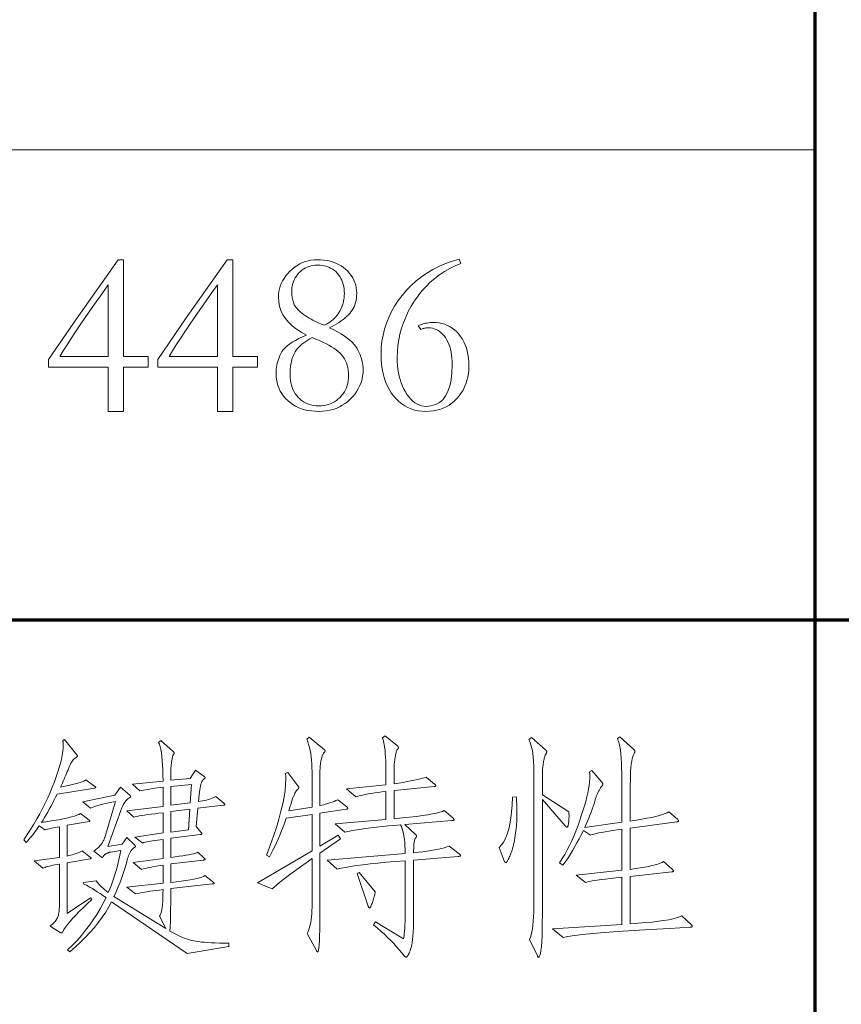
# Model space of a CAD drawing. Extents: x 0 to 1189, y 0 to 841.
# Tile 102 of 135: x 1052 to 1064, y 42 to 57. Entities that reach past the tile are written whole.
import ezdxf

# ---------------------------------------------------------------- set-up
doc = ezdxf.new("R2010")
doc.units = 0

msp = doc.modelspace()

# ---------------------------------------------------------------- linework, layer by layer
at = {"color": 5, "lineweight": 70}
for p, q in [((1064, 20), (1064, 76)), ((989, 48), (1114, 48))]:
    msp.add_line(p, q, dxfattribs=at)
at = {"color": 7, "lineweight": 13}
msp.add_line((1026.5, 55), (1064, 55), dxfattribs=at)
for points in [[(1053.614, 53.362), (1053.697, 53.362), (1053.697, 51.923), (1054.065, 51.923), (1054.065, 51.763), (1053.697, 51.763), (1053.697, 51.104), (1053.468, 51.104), (1053.468, 51.763), (1052.58, 51.763), (1052.58, 51.878), (1052.993, 52.481)], [(1055.241, 53.362), (1055.324, 53.362), (1055.324, 51.923), (1055.692, 51.923), (1055.692, 51.763), (1055.324, 51.763), (1055.324, 51.104), (1055.095, 51.104), (1055.095, 51.763), (1054.207, 51.763), (1054.207, 51.878), (1054.62, 52.481)], [(1056.424, 52.242), (1056.344, 52.285), (1056.273, 52.331), (1056.21, 52.38), (1056.155, 52.432), (1056.109, 52.487), (1056.071, 52.545), (1056.042, 52.606), (1056.021, 52.67), (1056.008, 52.737), (1056.004, 52.807), (1056.006, 52.85), (1056.011, 52.892), (1056.02, 52.932), (1056.031, 52.972), (1056.047, 53.011), (1056.066, 53.049), (1056.088, 53.086), (1056.114, 53.123), (1056.143, 53.158), (1056.176, 53.192), (1056.211, 53.225), (1056.247, 53.254), (1056.284, 53.279), (1056.323, 53.301), (1056.363, 53.32), (1056.404, 53.335), (1056.446, 53.347), (1056.489, 53.356), (1056.534, 53.361), (1056.58, 53.362), (1056.632, 53.361), (1056.681, 53.357), (1056.729, 53.35), (1056.775, 53.34), (1056.818, 53.327), (1056.86, 53.311), (1056.9, 53.293), (1056.937, 53.271), (1056.973, 53.247), (1057.007, 53.22), (1057.038, 53.191), (1057.065, 53.16), (1057.09, 53.128), (1057.111, 53.095), (1057.129, 53.06), (1057.144, 53.023), (1057.155, 52.985), (1057.163, 52.946), (1057.168, 52.905), (1057.17, 52.863), (1057.169, 52.826), (1057.166, 52.791), (1057.16, 52.757), (1057.153, 52.725), (1057.144, 52.694), (1057.132, 52.664), (1057.119, 52.636), (1057.103, 52.61), (1057.085, 52.585), (1057.066, 52.561), (1057.044, 52.538), (1057.02, 52.516), (1056.995, 52.494), (1056.968, 52.472), (1056.939, 52.451), (1056.908, 52.43), (1056.876, 52.409), (1056.841, 52.389), (1056.805, 52.369), (1056.767, 52.349), (1056.829, 52.319), (1056.886, 52.288), (1056.938, 52.258), (1056.986, 52.227), (1057.029, 52.196), (1057.068, 52.165), (1057.102, 52.134), (1057.131, 52.103), (1057.156, 52.072), (1057.177, 52.041), (1057.194, 52.009), (1057.209, 51.978), (1057.223, 51.947), (1057.234, 51.916), (1057.244, 51.885), (1057.252, 51.853), (1057.259, 51.822), (1057.263, 51.791), (1057.266, 51.76), (1057.267, 51.728), (1057.265, 51.679), (1057.259, 51.63), (1057.25, 51.583), (1057.237, 51.537), (1057.219, 51.492), (1057.199, 51.449), (1057.174, 51.407), (1057.146, 51.367), (1057.114, 51.327), (1057.078, 51.29), (1057.039, 51.254), (1056.998, 51.223), (1056.956, 51.195), (1056.912, 51.171), (1056.866, 51.15), (1056.818, 51.134), (1056.768, 51.121), (1056.716, 51.111), (1056.663, 51.106), (1056.608, 51.104), (1056.551, 51.106), (1056.496, 51.111), (1056.443, 51.119), (1056.393, 51.13), (1056.346, 51.144), (1056.3, 51.162), (1056.257, 51.183), (1056.217, 51.207), (1056.179, 51.235), (1056.143, 51.265), (1056.11, 51.298), (1056.08, 51.333), (1056.054, 51.37), (1056.032, 51.408), (1056.013, 51.448), (1055.997, 51.49), (1055.985, 51.533), (1055.976, 51.578), (1055.971, 51.625), (1055.969, 51.673), (1055.97, 51.703), (1055.972, 51.732), (1055.976, 51.762), (1055.98, 51.791), (1055.987, 51.821), (1055.994, 51.85), (1056.003, 51.879), (1056.014, 51.908), (1056.026, 51.937), (1056.039, 51.966), (1056.055, 51.995), (1056.076, 52.023), (1056.103, 52.051), (1056.134, 52.079), (1056.17, 52.107), (1056.211, 52.135), (1056.257, 52.162), (1056.307, 52.189), (1056.363, 52.215)], [(1056.691, 52.391), (1056.719, 52.405), (1056.745, 52.42), (1056.77, 52.436), (1056.794, 52.454), (1056.817, 52.472), (1056.838, 52.492), (1056.858, 52.513), (1056.876, 52.535), (1056.894, 52.559), (1056.909, 52.584), (1056.924, 52.609), (1056.937, 52.635), (1056.948, 52.662), (1056.958, 52.689), (1056.967, 52.716), (1056.974, 52.744), (1056.979, 52.772), (1056.983, 52.801), (1056.985, 52.83), (1056.986, 52.859), (1056.985, 52.896), (1056.982, 52.93), (1056.976, 52.964), (1056.969, 52.996), (1056.959, 53.027), (1056.948, 53.057), (1056.934, 53.085), (1056.918, 53.113), (1056.9, 53.138), (1056.88, 53.163), (1056.858, 53.186), (1056.834, 53.206), (1056.809, 53.224), (1056.782, 53.24), (1056.754, 53.253), (1056.724, 53.263), (1056.692, 53.272), (1056.659, 53.278), (1056.624, 53.281), (1056.587, 53.283), (1056.553, 53.281), (1056.521, 53.278), (1056.49, 53.272), (1056.461, 53.264), (1056.432, 53.254), (1056.405, 53.241), (1056.38, 53.226), (1056.355, 53.208), (1056.331, 53.189), (1056.309, 53.166), (1056.289, 53.143), (1056.271, 53.118), (1056.255, 53.092), (1056.24, 53.065), (1056.229, 53.037), (1056.219, 53.008), (1056.211, 52.977), (1056.206, 52.946), (1056.203, 52.914), (1056.202, 52.88), (1056.202, 52.863), (1056.203, 52.846), (1056.205, 52.829), (1056.207, 52.811), (1056.21, 52.794), (1056.213, 52.777), (1056.217, 52.761), (1056.222, 52.744), (1056.227, 52.727), (1056.233, 52.71), (1056.24, 52.693), (1056.25, 52.676), (1056.262, 52.659), (1056.276, 52.641), (1056.292, 52.624), (1056.31, 52.605), (1056.33, 52.587), (1056.353, 52.568), (1056.378, 52.549), (1056.405, 52.53), (1056.433, 52.511), (1056.461, 52.493), (1056.49, 52.477), (1056.518, 52.461), (1056.547, 52.447), (1056.575, 52.433), (1056.604, 52.421), (1056.633, 52.41), (1056.662, 52.4)], [(1058.696, 53.373), (1058.724, 53.307), (1058.639, 53.272), (1058.557, 53.232), (1058.479, 53.188), (1058.405, 53.14), (1058.334, 53.086), (1058.266, 53.028), (1058.203, 52.966), (1058.142, 52.898), (1058.085, 52.827), (1058.032, 52.75), (1057.983, 52.671), (1057.939, 52.59), (1057.9, 52.509), (1057.866, 52.426), (1057.838, 52.342), (1057.815, 52.257), (1057.797, 52.171), (1057.784, 52.084), (1057.776, 51.995), (1057.773, 51.905), (1057.775, 51.847), (1057.778, 51.789), (1057.785, 51.734), (1057.793, 51.68), (1057.805, 51.628), (1057.818, 51.578), (1057.834, 51.529), (1057.853, 51.482), (1057.874, 51.437), (1057.898, 51.394), (1057.924, 51.353), (1057.95, 51.317), (1057.978, 51.285), (1058.007, 51.257), (1058.037, 51.234), (1058.068, 51.215), (1058.1, 51.2), (1058.134, 51.189), (1058.168, 51.183), (1058.203, 51.18), (1058.277, 51.187), (1058.343, 51.205), (1058.402, 51.236), (1058.452, 51.279), (1058.495, 51.335), (1058.53, 51.403), (1058.557, 51.483), (1058.576, 51.576), (1058.588, 51.681), (1058.592, 51.798), (1058.591, 51.849), (1058.588, 51.897), (1058.583, 51.944), (1058.576, 51.988), (1058.567, 52.029), (1058.556, 52.069), (1058.543, 52.106), (1058.528, 52.141), (1058.51, 52.173), (1058.491, 52.204), (1058.471, 52.231), (1058.449, 52.256), (1058.426, 52.278), (1058.403, 52.297), (1058.378, 52.313), (1058.352, 52.326), (1058.325, 52.336), (1058.297, 52.344), (1058.268, 52.348), (1058.238, 52.349), (1058.226, 52.349), (1058.215, 52.348), (1058.203, 52.347), (1058.192, 52.346), (1058.18, 52.343), (1058.169, 52.341), (1058.157, 52.338), (1058.146, 52.334), (1058.135, 52.33), (1058.124, 52.325), (1058.085, 52.381), (1058.108, 52.39), (1058.13, 52.398), (1058.152, 52.405), (1058.175, 52.412), (1058.197, 52.417), (1058.22, 52.421), (1058.243, 52.425), (1058.265, 52.427), (1058.288, 52.429), (1058.311, 52.429), (1058.356, 52.428), (1058.399, 52.422), (1058.441, 52.414), (1058.482, 52.402), (1058.52, 52.386), (1058.558, 52.367), (1058.593, 52.344), (1058.627, 52.318), (1058.66, 52.289), (1058.691, 52.256), (1058.719, 52.22), (1058.745, 52.181), (1058.768, 52.14), (1058.787, 52.096), (1058.804, 52.05), (1058.818, 52.001), (1058.828, 51.95), (1058.836, 51.896), (1058.84, 51.84), (1058.842, 51.781), (1058.84, 51.724), (1058.835, 51.669), (1058.826, 51.616), (1058.813, 51.565), (1058.797, 51.516), (1058.777, 51.469), (1058.754, 51.423), (1058.727, 51.38), (1058.697, 51.338), (1058.663, 51.298), (1058.626, 51.261), (1058.587, 51.228), (1058.546, 51.199), (1058.503, 51.174), (1058.458, 51.153), (1058.411, 51.135), (1058.361, 51.122), (1058.31, 51.112), (1058.256, 51.106), (1058.2, 51.104), (1058.142, 51.106), (1058.086, 51.113), (1058.033, 51.125), (1057.982, 51.141), (1057.932, 51.162), (1057.885, 51.187), (1057.841, 51.217), (1057.798, 51.252), (1057.758, 51.291), (1057.719, 51.335), (1057.684, 51.383), (1057.653, 51.434), (1057.625, 51.488), (1057.601, 51.546), (1057.58, 51.607), (1057.564, 51.671), (1057.551, 51.738), (1057.541, 51.809), (1057.536, 51.883), (1057.534, 51.961), (1057.537, 52.056), (1057.547, 52.149), (1057.562, 52.241), (1057.584, 52.33), (1057.612, 52.418), (1057.647, 52.505), (1057.688, 52.59), (1057.735, 52.673), (1057.788, 52.754), (1057.848, 52.833), (1057.913, 52.91), (1057.982, 52.981), (1058.056, 53.047), (1058.134, 53.109), (1058.217, 53.165), (1058.304, 53.217), (1058.395, 53.263), (1058.491, 53.305), (1058.591, 53.341)], [(1053.468, 51.923), (1053.468, 52.988), (1053.376, 52.859), (1053.288, 52.735), (1053.205, 52.617), (1053.126, 52.503), (1053.052, 52.394), (1052.982, 52.29), (1052.916, 52.191), (1052.855, 52.096), (1052.799, 52.007), (1052.747, 51.923)], [(1055.095, 51.923), (1055.095, 52.988), (1055.003, 52.859), (1054.915, 52.735), (1054.832, 52.617), (1054.753, 52.503), (1054.679, 52.394), (1054.609, 52.29), (1054.543, 52.191), (1054.482, 52.096), (1054.426, 52.007), (1054.374, 51.923)], [(1056.507, 52.204), (1056.473, 52.186), (1056.44, 52.167), (1056.41, 52.148), (1056.382, 52.128), (1056.355, 52.107), (1056.331, 52.085), (1056.309, 52.063), (1056.288, 52.039), (1056.27, 52.015), (1056.254, 51.99), (1056.239, 51.964), (1056.226, 51.936), (1056.215, 51.907), (1056.205, 51.876), (1056.197, 51.843), (1056.19, 51.808), (1056.184, 51.771), (1056.181, 51.733), (1056.178, 51.694), (1056.177, 51.652), (1056.179, 51.611), (1056.182, 51.571), (1056.188, 51.533), (1056.197, 51.496), (1056.208, 51.462), (1056.221, 51.429), (1056.237, 51.398), (1056.255, 51.368), (1056.276, 51.34), (1056.299, 51.314), (1056.324, 51.29), (1056.35, 51.268), (1056.377, 51.249), (1056.406, 51.233), (1056.436, 51.219), (1056.467, 51.208), (1056.5, 51.199), (1056.533, 51.192), (1056.568, 51.189), (1056.604, 51.187), (1056.642, 51.189), (1056.678, 51.192), (1056.713, 51.199), (1056.747, 51.208), (1056.779, 51.219), (1056.81, 51.233), (1056.84, 51.249), (1056.868, 51.268), (1056.896, 51.29), (1056.922, 51.314), (1056.946, 51.34), (1056.967, 51.367), (1056.986, 51.396), (1057.003, 51.427), (1057.017, 51.458), (1057.028, 51.491), (1057.037, 51.526), (1057.043, 51.562), (1057.047, 51.599), (1057.048, 51.638), (1057.047, 51.679), (1057.043, 51.718), (1057.037, 51.756), (1057.028, 51.791), (1057.017, 51.826), (1057.003, 51.858), (1056.986, 51.889), (1056.967, 51.918), (1056.946, 51.946), (1056.922, 51.971), (1056.895, 51.996), (1056.865, 52.021), (1056.831, 52.045), (1056.795, 52.068), (1056.755, 52.092), (1056.712, 52.115), (1056.665, 52.138), (1056.616, 52.16), (1056.563, 52.182)], [(1053.268, 45.495), (1052.706, 45.405), (1052.683, 45.357), (1052.659, 45.31), (1052.636, 45.265), (1052.613, 45.221), (1052.589, 45.178), (1052.566, 45.136), (1052.543, 45.096), (1052.52, 45.056), (1052.497, 45.018), (1052.474, 44.982), (1052.568, 44.996), (1052.655, 45.01), (1052.733, 45.024), (1052.803, 45.038), (1052.865, 45.051), (1052.919, 45.064), (1052.965, 45.077), (1053.002, 45.089), (1053.032, 45.102), (1053.053, 45.114), (1053.185, 45.016), (1053.187, 45.015), (1053.189, 45.014), (1053.19, 45.012), (1053.192, 45.011), (1053.193, 45.01), (1053.194, 45.009), (1053.195, 45.008), (1053.195, 45.006), (1053.195, 45.005), (1053.195, 45.004), (1053.195, 45.003), (1053.195, 45.002), (1053.194, 45.001), (1053.193, 45), (1053.192, 45), (1053.19, 44.999), (1053.189, 44.998), (1053.187, 44.997), (1053.184, 44.996), (1053.182, 44.996), (1052.855, 44.944), (1052.855, 44.482), (1052.881, 44.488), (1052.907, 44.494), (1052.931, 44.501), (1052.954, 44.508), (1052.977, 44.515), (1052.999, 44.523), (1053.02, 44.531), (1053.04, 44.54), (1053.059, 44.549), (1053.078, 44.559), (1053.202, 44.461), (1053.204, 44.46), (1053.206, 44.459), (1053.208, 44.457), (1053.209, 44.456), (1053.21, 44.455), (1053.211, 44.454), (1053.212, 44.453), (1053.212, 44.451), (1053.213, 44.45), (1053.213, 44.449), (1053.213, 44.448), (1053.212, 44.447), (1053.212, 44.446), (1053.211, 44.445), (1053.209, 44.444), (1053.208, 44.444), (1053.206, 44.443), (1053.204, 44.442), (1053.202, 44.441), (1053.199, 44.441), (1052.855, 44.382), (1052.855, 43.625), (1053.206, 43.861), (1053.223, 43.837), (1053.155, 43.772), (1053.093, 43.711), (1053.036, 43.654), (1052.984, 43.6), (1052.938, 43.55), (1052.897, 43.504), (1052.862, 43.461), (1052.833, 43.422), (1052.808, 43.386), (1052.79, 43.355), (1052.787, 43.351), (1052.786, 43.349), (1052.783, 43.346), (1052.781, 43.344), (1052.78, 43.342), (1052.778, 43.34), (1052.776, 43.339), (1052.774, 43.338), (1052.772, 43.338), (1052.771, 43.337), (1052.769, 43.337), (1052.767, 43.338), (1052.765, 43.338), (1052.763, 43.339), (1052.761, 43.339), (1052.76, 43.34), (1052.758, 43.341), (1052.755, 43.342), (1052.754, 43.343), (1052.751, 43.344), (1052.602, 43.438), (1052.62, 43.452), (1052.636, 43.467), (1052.651, 43.481), (1052.664, 43.495), (1052.676, 43.508), (1052.687, 43.522), (1052.696, 43.535), (1052.704, 43.548), (1052.711, 43.561), (1052.717, 43.573), (1052.721, 43.587), (1052.725, 43.602), (1052.729, 43.618), (1052.732, 43.637), (1052.735, 43.657), (1052.737, 43.678), (1052.739, 43.702), (1052.74, 43.727), (1052.741, 43.753), (1052.741, 43.781), (1052.741, 44.361), (1052.706, 44.355), (1052.673, 44.35), (1052.643, 44.344), (1052.615, 44.338), (1052.589, 44.332), (1052.566, 44.326), (1052.545, 44.32), (1052.526, 44.314), (1052.509, 44.308), (1052.495, 44.302), (1052.366, 44.409), (1052.741, 44.461), (1052.741, 44.919), (1052.709, 44.913), (1052.679, 44.907), (1052.651, 44.902), (1052.626, 44.897), (1052.603, 44.892), (1052.582, 44.887), (1052.564, 44.882), (1052.548, 44.878), (1052.534, 44.874), (1052.522, 44.871), (1052.439, 44.933), (1052.419, 44.903), (1052.398, 44.874), (1052.378, 44.847), (1052.358, 44.82), (1052.339, 44.794), (1052.319, 44.77), (1052.3, 44.747), (1052.282, 44.724), (1052.263, 44.703), (1052.245, 44.683), (1052.21, 44.725), (1052.262, 44.802), (1052.312, 44.879), (1052.359, 44.956), (1052.405, 45.034), (1052.448, 45.112), (1052.49, 45.19), (1052.529, 45.269), (1052.567, 45.349), (1052.602, 45.429), (1052.635, 45.509), (1052.666, 45.588), (1052.693, 45.663), (1052.718, 45.734), (1052.739, 45.802), (1052.756, 45.866), (1052.771, 45.927), (1052.782, 45.984), (1052.79, 46.037), (1052.795, 46.087), (1052.797, 46.133), (1052.797, 46.141), (1052.796, 46.148), (1052.796, 46.156), (1052.796, 46.163), (1052.796, 46.17), (1052.795, 46.177), (1052.795, 46.184), (1052.794, 46.19), (1052.794, 46.197), (1052.793, 46.203), (1052.817, 46.217), (1053.001, 45.988), (1053.003, 45.986), (1053.005, 45.984), (1053.006, 45.982), (1053.008, 45.98), (1053.009, 45.979), (1053.01, 45.977), (1053.011, 45.976), (1053.011, 45.974), (1053.011, 45.973), (1053.012, 45.972), (1053.011, 45.971), (1053.011, 45.97), (1053.011, 45.969), (1053.01, 45.968), (1053.009, 45.967), (1053.008, 45.965), (1053.006, 45.964), (1053.005, 45.963), (1053.003, 45.961), (1053.001, 45.96), (1052.988, 45.952), (1052.974, 45.942), (1052.961, 45.93), (1052.948, 45.917), (1052.936, 45.901), (1052.924, 45.883), (1052.913, 45.864), (1052.901, 45.842), (1052.89, 45.819), (1052.88, 45.794), (1052.869, 45.767), (1052.858, 45.74), (1052.847, 45.713), (1052.835, 45.685), (1052.823, 45.656), (1052.811, 45.628), (1052.798, 45.599), (1052.785, 45.569), (1052.772, 45.539), (1052.758, 45.509), (1052.821, 45.522), (1052.879, 45.534), (1052.931, 45.546), (1052.977, 45.558), (1053.017, 45.569), (1053.051, 45.579), (1053.08, 45.589), (1053.104, 45.599), (1053.121, 45.608), (1053.133, 45.617), (1053.268, 45.519), (1053.271, 45.518), (1053.273, 45.517), (1053.275, 45.515), (1053.277, 45.514), (1053.279, 45.513), (1053.28, 45.511), (1053.281, 45.51), (1053.282, 45.508), (1053.282, 45.507), (1053.282, 45.506), (1053.282, 45.504), (1053.282, 45.503), (1053.281, 45.502), (1053.28, 45.501), (1053.279, 45.5), (1053.277, 45.499), (1053.275, 45.498), (1053.273, 45.497), (1053.271, 45.496)], [(1055.263, 43.133), (1054.642, 43.032), (1053.518, 43.802), (1053.476, 43.724), (1053.43, 43.647), (1053.379, 43.57), (1053.324, 43.495), (1053.264, 43.42), (1053.2, 43.346), (1053.131, 43.272), (1053.057, 43.199), (1052.979, 43.128), (1052.897, 43.056), (1052.862, 43.084), (1052.934, 43.154), (1053.003, 43.226), (1053.068, 43.3), (1053.13, 43.376), (1053.189, 43.453), (1053.245, 43.532), (1053.297, 43.612), (1053.346, 43.695), (1053.392, 43.779), (1053.435, 43.865), (1053.389, 43.896), (1053.346, 43.925), (1053.305, 43.951), (1053.267, 43.975), (1053.232, 43.997), (1053.199, 44.015), (1053.169, 44.032), (1053.142, 44.046), (1053.117, 44.057), (1053.095, 44.066), (1053.098, 44.09), (1053.289, 44.114), (1053.299, 44.1), (1053.311, 44.084), (1053.324, 44.068), (1053.34, 44.051), (1053.357, 44.034), (1053.376, 44.016), (1053.396, 43.997), (1053.419, 43.978), (1053.443, 43.958), (1053.469, 43.938), (1053.493, 43.994), (1053.516, 44.053), (1053.537, 44.112), (1053.558, 44.173), (1053.577, 44.235), (1053.595, 44.298), (1053.612, 44.363), (1053.628, 44.429), (1053.643, 44.497), (1053.657, 44.565), (1053.508, 44.541), (1053.501, 44.54), (1053.494, 44.539), (1053.487, 44.538), (1053.48, 44.536), (1053.473, 44.534), (1053.467, 44.531), (1053.46, 44.529), (1053.453, 44.526), (1053.447, 44.522), (1053.44, 44.519), (1053.434, 44.515), (1053.428, 44.511), (1053.422, 44.507), (1053.417, 44.503), (1053.413, 44.5), (1053.409, 44.496), (1053.405, 44.492), (1053.402, 44.488), (1053.399, 44.484), (1053.397, 44.48), (1053.395, 44.477), (1053.393, 44.474), (1053.391, 44.471), (1053.389, 44.468), (1053.387, 44.466), (1053.385, 44.464), (1053.383, 44.463), (1053.381, 44.462), (1053.379, 44.462), (1053.378, 44.461), (1053.376, 44.461), (1053.374, 44.462), (1053.373, 44.462), (1053.371, 44.463), (1053.369, 44.463), (1053.368, 44.464), (1053.366, 44.465), (1053.365, 44.466), (1053.363, 44.467), (1053.362, 44.468), (1053.254, 44.555), (1053.269, 44.567), (1053.283, 44.578), (1053.297, 44.589), (1053.309, 44.6), (1053.321, 44.611), (1053.332, 44.621), (1053.342, 44.632), (1053.351, 44.642), (1053.359, 44.651), (1053.367, 44.661), (1053.374, 44.671), (1053.381, 44.682), (1053.388, 44.694), (1053.395, 44.707), (1053.401, 44.721), (1053.408, 44.736), (1053.414, 44.753), (1053.42, 44.77), (1053.426, 44.789), (1053.431, 44.808), (1053.574, 45.297), (1053.522, 45.286), (1053.474, 45.275), (1053.43, 45.264), (1053.388, 45.253), (1053.35, 45.243), (1053.315, 45.233), (1053.283, 45.223), (1053.254, 45.214), (1053.228, 45.205), (1053.206, 45.197), (1053.088, 45.291), (1053.567, 45.391), (1053.653, 45.509), (1053.789, 45.388), (1053.791, 45.385), (1053.794, 45.382), (1053.796, 45.38), (1053.798, 45.378), (1053.799, 45.375), (1053.8, 45.373), (1053.801, 45.372), (1053.802, 45.37), (1053.802, 45.368), (1053.803, 45.367), (1053.802, 45.365), (1053.802, 45.364), (1053.801, 45.363), (1053.8, 45.361), (1053.799, 45.36), (1053.798, 45.358), (1053.796, 45.357), (1053.794, 45.356), (1053.791, 45.354), (1053.789, 45.353), (1053.774, 45.345), (1053.759, 45.334), (1053.745, 45.321), (1053.731, 45.306), (1053.718, 45.288), (1053.705, 45.268), (1053.692, 45.245), (1053.68, 45.22), (1053.668, 45.192), (1053.657, 45.162), (1053.463, 44.624), (1053.674, 44.659), (1053.744, 44.756), (1053.858, 44.649), (1053.861, 44.647), (1053.863, 44.644), (1053.865, 44.642), (1053.867, 44.64), (1053.869, 44.638), (1053.87, 44.636), (1053.871, 44.633), (1053.871, 44.631), (1053.872, 44.629), (1053.872, 44.626), (1053.872, 44.624), (1053.871, 44.621), (1053.87, 44.619), (1053.869, 44.617), (1053.867, 44.615), (1053.865, 44.613), (1053.862, 44.611), (1053.859, 44.609), (1053.855, 44.607), (1053.851, 44.605), (1053.847, 44.603), (1053.843, 44.6), (1053.838, 44.596), (1053.833, 44.592), (1053.828, 44.586), (1053.823, 44.58), (1053.818, 44.573), (1053.812, 44.565), (1053.807, 44.556), (1053.801, 44.546), (1053.795, 44.536), (1053.79, 44.526), (1053.785, 44.516), (1053.78, 44.506), (1053.775, 44.496), (1053.771, 44.485), (1053.767, 44.475), (1053.764, 44.465), (1053.76, 44.454), (1053.757, 44.444), (1053.739, 44.378), (1053.719, 44.314), (1053.7, 44.252), (1053.68, 44.192), (1053.659, 44.134), (1053.639, 44.079), (1053.618, 44.026), (1053.597, 43.974), (1053.575, 43.925), (1053.553, 43.879), (1054.326, 43.403), (1054.233, 43.587), (1054.243, 43.601), (1054.251, 43.621), (1054.259, 43.646), (1054.266, 43.677), (1054.272, 43.714), (1054.276, 43.756), (1054.28, 43.804), (1054.283, 43.858), (1054.284, 43.918), (1054.285, 43.983), (1054.233, 43.976), (1054.183, 43.97), (1054.135, 43.964), (1054.09, 43.957), (1054.048, 43.951), (1054.008, 43.944), (1053.97, 43.937), (1053.935, 43.93), (1053.902, 43.924), (1053.872, 43.917), (1053.744, 44.017), (1054.285, 44.076), (1054.285, 44.347), (1054.249, 44.342), (1054.214, 44.337), (1054.18, 44.331), (1054.147, 44.325), (1054.114, 44.319), (1054.082, 44.313), (1054.051, 44.306), (1054.021, 44.299), (1053.991, 44.292), (1053.962, 44.284), (1053.841, 44.385), (1054.285, 44.444), (1054.285, 44.729), (1054.242, 44.724), (1054.202, 44.719), (1054.164, 44.714), (1054.13, 44.709), (1054.098, 44.703), (1054.07, 44.698), (1054.044, 44.693), (1054.021, 44.687), (1054, 44.682), (1053.983, 44.676), (1053.865, 44.763), (1054.285, 44.826), (1054.285, 45.127), (1054.22, 45.12), (1054.161, 45.113), (1054.106, 45.105), (1054.055, 45.099), (1054.009, 45.092), (1053.968, 45.085), (1053.931, 45.079), (1053.898, 45.073), (1053.871, 45.067), (1053.848, 45.062), (1053.747, 45.155), (1054.285, 45.221), (1054.285, 45.506), (1054.241, 45.501), (1054.2, 45.496), (1054.161, 45.491), (1054.123, 45.486), (1054.088, 45.48), (1054.055, 45.475), (1054.023, 45.47), (1053.994, 45.465), (1053.967, 45.459), (1053.941, 45.454), (1053.83, 45.551), (1054.285, 45.599), (1054.284, 45.686), (1054.282, 45.765), (1054.279, 45.839), (1054.274, 45.906), (1054.268, 45.967), (1054.261, 46.021), (1054.252, 46.069), (1054.243, 46.111), (1054.231, 46.146), (1054.219, 46.175), (1054.25, 46.203), (1054.434, 46.04), (1054.437, 46.037), (1054.44, 46.034), (1054.443, 46.032), (1054.445, 46.03), (1054.447, 46.027), (1054.448, 46.025), (1054.45, 46.023), (1054.451, 46.021), (1054.451, 46.019), (1054.451, 46.017), (1054.451, 46.015), (1054.451, 46.014), (1054.45, 46.012), (1054.45, 46.01), (1054.449, 46.007), (1054.448, 46.005), (1054.446, 46.003), (1054.445, 46), (1054.443, 45.997), (1054.441, 45.995), (1054.433, 45.98), (1054.426, 45.961), (1054.42, 45.936), (1054.414, 45.905), (1054.41, 45.87), (1054.406, 45.829), (1054.403, 45.783), (1054.401, 45.732), (1054.4, 45.675), (1054.399, 45.613), (1054.687, 45.637), (1054.767, 45.762), (1054.895, 45.669), (1054.899, 45.667), (1054.902, 45.665), (1054.904, 45.663), (1054.906, 45.661), (1054.908, 45.659), (1054.91, 45.657), (1054.911, 45.655), (1054.912, 45.653), (1054.912, 45.651), (1054.913, 45.65), (1054.912, 45.648), (1054.912, 45.646), (1054.911, 45.644), (1054.909, 45.642), (1054.907, 45.64), (1054.905, 45.637), (1054.902, 45.635), (1054.899, 45.632), (1054.896, 45.63), (1054.892, 45.627), (1054.882, 45.618), (1054.874, 45.606), (1054.865, 45.59), (1054.857, 45.572), (1054.85, 45.551), (1054.844, 45.526), (1054.838, 45.499), (1054.832, 45.468), (1054.827, 45.435), (1054.823, 45.398), (1054.812, 45.294), (1054.843, 45.298), (1054.874, 45.304), (1054.902, 45.309), (1054.93, 45.316), (1054.957, 45.323), (1054.982, 45.33), (1055.007, 45.338), (1055.03, 45.347), (1055.052, 45.357), (1055.072, 45.367), (1055.19, 45.27), (1055.193, 45.267), (1055.196, 45.264), (1055.199, 45.262), (1055.201, 45.26), (1055.203, 45.258), (1055.205, 45.256), (1055.206, 45.254), (1055.207, 45.252), (1055.207, 45.25), (1055.208, 45.249), (1055.207, 45.248), (1055.206, 45.246), (1055.205, 45.245), (1055.203, 45.244), (1055.201, 45.243), (1055.198, 45.242), (1055.194, 45.241), (1055.19, 45.24), (1055.185, 45.239), (1055.18, 45.238), (1054.802, 45.193), (1054.777, 44.923), (1054.85, 44.836), (1054.853, 44.833), (1054.855, 44.831), (1054.857, 44.828), (1054.859, 44.826), (1054.861, 44.823), (1054.862, 44.821), (1054.863, 44.819), (1054.864, 44.817), (1054.864, 44.815), (1054.864, 44.814), (1054.864, 44.812), (1054.863, 44.81), (1054.862, 44.809), (1054.86, 44.807), (1054.857, 44.806), (1054.854, 44.805), (1054.85, 44.804), (1054.846, 44.803), (1054.842, 44.802), (1054.836, 44.801), (1054.399, 44.746), (1054.399, 44.461), (1054.464, 44.47), (1054.524, 44.478), (1054.578, 44.486), (1054.627, 44.494), (1054.67, 44.501), (1054.707, 44.509), (1054.739, 44.516), (1054.766, 44.524), (1054.786, 44.531), (1054.802, 44.538), (1054.899, 44.451), (1054.901, 44.448), (1054.904, 44.446), (1054.906, 44.443), (1054.908, 44.441), (1054.909, 44.439), (1054.91, 44.437), (1054.911, 44.436), (1054.912, 44.434), (1054.913, 44.433), (1054.913, 44.432), (1054.912, 44.431), (1054.912, 44.43), (1054.911, 44.429), (1054.909, 44.428), (1054.907, 44.427), (1054.904, 44.426), (1054.901, 44.425), (1054.897, 44.425), (1054.893, 44.424), (1054.888, 44.423), (1054.399, 44.364), (1054.399, 44.09), (1054.482, 44.1), (1054.557, 44.11), (1054.626, 44.12), (1054.687, 44.13), (1054.742, 44.14), (1054.789, 44.15), (1054.83, 44.16), (1054.863, 44.17), (1054.89, 44.18), (1054.909, 44.191), (1055.024, 44.101), (1055.028, 44.097), (1055.031, 44.094), (1055.034, 44.091), (1055.037, 44.088), (1055.039, 44.086), (1055.041, 44.084), (1055.043, 44.081), (1055.044, 44.08), (1055.044, 44.078), (1055.045, 44.076), (1055.044, 44.075), (1055.043, 44.074), (1055.042, 44.072), (1055.04, 44.071), (1055.038, 44.07), (1055.035, 44.069), (1055.031, 44.068), (1055.027, 44.067), (1055.022, 44.067), (1055.017, 44.066), (1054.399, 43.997), (1054.399, 43.887), (1054.399, 43.787), (1054.398, 43.698), (1054.397, 43.619), (1054.396, 43.551), (1054.394, 43.493), (1054.392, 43.445), (1054.39, 43.408), (1054.388, 43.381), (1054.385, 43.365), (1054.426, 43.342), (1054.465, 43.322), (1054.504, 43.302), (1054.541, 43.285), (1054.578, 43.269), (1054.613, 43.255), (1054.647, 43.243), (1054.681, 43.233), (1054.713, 43.225), (1054.744, 43.218), (1054.777, 43.212), (1054.815, 43.207), (1054.856, 43.202), (1054.901, 43.198), (1054.951, 43.195), (1055.005, 43.192), (1055.063, 43.189), (1055.126, 43.187), (1055.192, 43.186), (1055.263, 43.185)], [(1057.022, 45.214), (1057.025, 45.211), (1057.028, 45.209), (1057.031, 45.206), (1057.033, 45.204), (1057.035, 45.202), (1057.036, 45.199), (1057.038, 45.197), (1057.039, 45.195), (1057.039, 45.193), (1057.039, 45.192), (1057.039, 45.19), (1057.038, 45.188), (1057.037, 45.187), (1057.035, 45.186), (1057.033, 45.184), (1057.031, 45.183), (1057.027, 45.182), (1057.024, 45.181), (1057.02, 45.18), (1057.015, 45.179), (1056.623, 45.121), (1056.623, 44.631), (1056.894, 44.791), (1056.928, 44.739), (1056.623, 44.527), (1056.623, 43.722), (1056.623, 43.595), (1056.622, 43.481), (1056.62, 43.381), (1056.617, 43.294), (1056.614, 43.22), (1056.61, 43.16), (1056.606, 43.113), (1056.601, 43.08), (1056.595, 43.06), (1056.588, 43.053), (1056.587, 43.053), (1056.585, 43.054), (1056.584, 43.055), (1056.582, 43.056), (1056.58, 43.058), (1056.579, 43.06), (1056.577, 43.063), (1056.575, 43.066), (1056.573, 43.07), (1056.571, 43.074), (1056.432, 43.33), (1056.446, 43.358), (1056.458, 43.388), (1056.469, 43.421), (1056.479, 43.456), (1056.487, 43.494), (1056.493, 43.534), (1056.498, 43.576), (1056.502, 43.621), (1056.504, 43.669), (1056.505, 43.719), (1056.505, 44.444), (1056.417, 44.382), (1056.335, 44.324), (1056.259, 44.269), (1056.19, 44.219), (1056.128, 44.172), (1056.072, 44.128), (1056.022, 44.089), (1055.979, 44.053), (1055.942, 44.021), (1055.912, 43.993), (1055.693, 44.083), (1056.505, 44.562), (1056.505, 45.103), (1056.12, 45.048), (1056.097, 44.982), (1056.073, 44.918), (1056.049, 44.856), (1056.025, 44.795), (1056, 44.736), (1055.975, 44.679), (1055.949, 44.624), (1055.923, 44.57), (1055.897, 44.518), (1055.87, 44.468), (1055.828, 44.496), (1055.883, 44.64), (1055.931, 44.778), (1055.974, 44.909), (1056.011, 45.032), (1056.042, 45.149), (1056.068, 45.259), (1056.087, 45.362), (1056.102, 45.459), (1056.11, 45.548), (1056.113, 45.63), (1056.113, 45.639), (1056.113, 45.648), (1056.113, 45.657), (1056.112, 45.665), (1056.112, 45.674), (1056.112, 45.682), (1056.111, 45.69), (1056.111, 45.698), (1056.11, 45.706), (1056.109, 45.714), (1056.144, 45.728), (1056.293, 45.53), (1056.296, 45.527), (1056.298, 45.524), (1056.3, 45.522), (1056.302, 45.519), (1056.304, 45.516), (1056.305, 45.513), (1056.306, 45.51), (1056.307, 45.508), (1056.307, 45.505), (1056.307, 45.502), (1056.307, 45.499), (1056.307, 45.497), (1056.306, 45.494), (1056.304, 45.491), (1056.303, 45.488), (1056.301, 45.485), (1056.299, 45.483), (1056.296, 45.48), (1056.293, 45.477), (1056.29, 45.474), (1056.282, 45.467), (1056.273, 45.457), (1056.265, 45.445), (1056.257, 45.432), (1056.249, 45.417), (1056.241, 45.4), (1056.232, 45.381), (1056.224, 45.36), (1056.216, 45.337), (1056.208, 45.313), (1056.201, 45.289), (1056.194, 45.266), (1056.187, 45.246), (1056.181, 45.227), (1056.176, 45.21), (1056.171, 45.195), (1056.167, 45.183), (1056.163, 45.172), (1056.16, 45.162), (1056.158, 45.155), (1056.505, 45.211), (1056.505, 45.741), (1056.504, 45.799), (1056.502, 45.854), (1056.498, 45.907), (1056.492, 45.959), (1056.485, 46.008), (1056.476, 46.055), (1056.466, 46.1), (1056.454, 46.143), (1056.44, 46.185), (1056.425, 46.224), (1056.46, 46.251), (1056.689, 46.064), (1056.691, 46.063), (1056.693, 46.061), (1056.694, 46.06), (1056.696, 46.058), (1056.697, 46.056), (1056.698, 46.055), (1056.698, 46.053), (1056.699, 46.051), (1056.699, 46.049), (1056.699, 46.047), (1056.699, 46.045), (1056.698, 46.042), (1056.698, 46.04), (1056.696, 46.037), (1056.694, 46.034), (1056.692, 46.031), (1056.69, 46.028), (1056.687, 46.025), (1056.684, 46.021), (1056.68, 46.017), (1056.676, 46.013), (1056.673, 46.007), (1056.669, 46), (1056.665, 45.992), (1056.661, 45.983), (1056.657, 45.972), (1056.653, 45.96), (1056.65, 45.947), (1056.646, 45.932), (1056.642, 45.917), (1056.638, 45.9), (1056.635, 45.884), (1056.632, 45.867), (1056.63, 45.85), (1056.628, 45.832), (1056.626, 45.814), (1056.625, 45.797), (1056.624, 45.778), (1056.623, 45.76), (1056.623, 45.741), (1056.623, 45.235), (1056.649, 45.241), (1056.675, 45.247), (1056.701, 45.254), (1056.727, 45.262), (1056.753, 45.27), (1056.779, 45.278), (1056.806, 45.287), (1056.833, 45.297), (1056.86, 45.307), (1056.887, 45.318)], [(1058.697, 44.513), (1058.701, 44.51), (1058.705, 44.507), (1058.708, 44.504), (1058.711, 44.501), (1058.713, 44.498), (1058.715, 44.496), (1058.716, 44.493), (1058.717, 44.491), (1058.718, 44.489), (1058.718, 44.487), (1058.718, 44.486), (1058.717, 44.484), (1058.715, 44.483), (1058.712, 44.481), (1058.709, 44.48), (1058.704, 44.479), (1058.7, 44.478), (1058.694, 44.477), (1058.687, 44.476), (1058.68, 44.475), (1058.017, 44.423), (1058.017, 43.636), (1058.017, 43.554), (1058.016, 43.479), (1058.014, 43.409), (1058.011, 43.346), (1058.007, 43.289), (1058.002, 43.238), (1057.996, 43.193), (1057.99, 43.154), (1057.982, 43.121), (1057.974, 43.095), (1057.966, 43.072), (1057.958, 43.052), (1057.95, 43.034), (1057.943, 43.019), (1057.936, 43.006), (1057.929, 42.995), (1057.923, 42.987), (1057.917, 42.981), (1057.911, 42.978), (1057.906, 42.977), (1057.904, 42.977), (1057.901, 42.977), (1057.898, 42.979), (1057.895, 42.98), (1057.893, 42.982), (1057.89, 42.984), (1057.887, 42.987), (1057.884, 42.99), (1057.881, 42.993), (1057.879, 42.997), (1057.843, 43.042), (1057.805, 43.087), (1057.765, 43.132), (1057.722, 43.178), (1057.677, 43.224), (1057.631, 43.27), (1057.582, 43.317), (1057.53, 43.364), (1057.477, 43.411), (1057.421, 43.459), (1057.452, 43.504), (1057.865, 43.247), (1057.87, 43.267), (1057.875, 43.293), (1057.879, 43.325), (1057.883, 43.363), (1057.886, 43.406), (1057.888, 43.455), (1057.89, 43.51), (1057.891, 43.57), (1057.892, 43.637), (1057.893, 43.709), (1057.893, 44.413), (1057.747, 44.401), (1057.611, 44.389), (1057.485, 44.377), (1057.369, 44.365), (1057.263, 44.352), (1057.167, 44.34), (1057.08, 44.327), (1057.003, 44.314), (1056.937, 44.301), (1056.88, 44.288), (1056.73, 44.42), (1057.893, 44.52), (1057.891, 44.578), (1057.889, 44.633), (1057.885, 44.684), (1057.88, 44.732), (1057.874, 44.776), (1057.866, 44.817), (1057.857, 44.855), (1057.847, 44.889), (1057.836, 44.92), (1057.823, 44.947), (1057.73, 44.939), (1057.639, 44.931), (1057.55, 44.921), (1057.464, 44.912), (1057.379, 44.901), (1057.297, 44.89), (1057.217, 44.878), (1057.139, 44.866), (1057.064, 44.853), (1056.991, 44.84), (1056.848, 44.964), (1057.605, 45.027), (1057.605, 45.443), (1057.546, 45.437), (1057.49, 45.43), (1057.438, 45.423), (1057.388, 45.415), (1057.342, 45.408), (1057.299, 45.399), (1057.259, 45.391), (1057.222, 45.382), (1057.188, 45.373), (1057.157, 45.363), (1057.018, 45.485), (1057.605, 45.544), (1057.605, 45.759), (1057.604, 45.828), (1057.603, 45.893), (1057.6, 45.953), (1057.596, 46.008), (1057.592, 46.059), (1057.586, 46.105), (1057.579, 46.147), (1057.571, 46.184), (1057.562, 46.217), (1057.553, 46.244), (1057.594, 46.272), (1057.782, 46.12), (1057.784, 46.118), (1057.785, 46.115), (1057.787, 46.113), (1057.788, 46.111), (1057.789, 46.109), (1057.79, 46.106), (1057.791, 46.104), (1057.792, 46.102), (1057.792, 46.099), (1057.792, 46.097), (1057.792, 46.095), (1057.791, 46.092), (1057.791, 46.089), (1057.79, 46.087), (1057.788, 46.084), (1057.786, 46.081), (1057.784, 46.078), (1057.782, 46.075), (1057.779, 46.072), (1057.776, 46.069), (1057.773, 46.065), (1057.77, 46.06), (1057.767, 46.052), (1057.764, 46.043), (1057.76, 46.032), (1057.757, 46.019), (1057.754, 46.005), (1057.75, 45.989), (1057.747, 45.971), (1057.743, 45.951), (1057.74, 45.931), (1057.737, 45.911), (1057.735, 45.892), (1057.732, 45.873), (1057.73, 45.855), (1057.729, 45.837), (1057.728, 45.819), (1057.727, 45.802), (1057.726, 45.785), (1057.726, 45.769), (1057.726, 45.558), (1057.796, 45.569), (1057.862, 45.579), (1057.922, 45.59), (1057.978, 45.6), (1058.028, 45.611), (1058.073, 45.62), (1058.114, 45.63), (1058.149, 45.64), (1058.179, 45.649), (1058.205, 45.658), (1058.33, 45.554), (1058.334, 45.551), (1058.337, 45.548), (1058.34, 45.545), (1058.343, 45.542), (1058.345, 45.539), (1058.347, 45.536), (1058.349, 45.534), (1058.35, 45.532), (1058.35, 45.53), (1058.351, 45.528), (1058.35, 45.526), (1058.349, 45.525), (1058.348, 45.523), (1058.346, 45.522), (1058.344, 45.521), (1058.341, 45.52), (1058.337, 45.519), (1058.333, 45.518), (1058.328, 45.517), (1058.323, 45.516), (1057.726, 45.457), (1057.726, 45.037), (1057.848, 45.049), (1057.959, 45.06), (1058.06, 45.072), (1058.151, 45.084), (1058.231, 45.096), (1058.301, 45.109), (1058.36, 45.122), (1058.409, 45.135), (1058.447, 45.148), (1058.475, 45.162), (1058.6, 45.051), (1058.604, 45.048), (1058.608, 45.044), (1058.611, 45.041), (1058.614, 45.038), (1058.616, 45.036), (1058.618, 45.033), (1058.619, 45.03), (1058.62, 45.028), (1058.621, 45.026), (1058.621, 45.023), (1058.621, 45.021), (1058.62, 45.019), (1058.618, 45.018), (1058.616, 45.016), (1058.612, 45.015), (1058.609, 45.013), (1058.604, 45.012), (1058.599, 45.011), (1058.593, 45.01), (1058.586, 45.01), (1057.886, 44.954), (1058.045, 44.805), (1058.049, 44.802), (1058.052, 44.799), (1058.054, 44.797), (1058.056, 44.794), (1058.058, 44.791), (1058.06, 44.789), (1058.061, 44.786), (1058.062, 44.784), (1058.062, 44.781), (1058.063, 44.779), (1058.062, 44.776), (1058.062, 44.774), (1058.061, 44.771), (1058.06, 44.769), (1058.059, 44.766), (1058.058, 44.764), (1058.056, 44.761), (1058.054, 44.758), (1058.051, 44.756), (1058.049, 44.753), (1058.043, 44.745), (1058.037, 44.734), (1058.033, 44.72), (1058.029, 44.702), (1058.025, 44.682), (1058.022, 44.658), (1058.02, 44.631), (1058.019, 44.601), (1058.018, 44.567), (1058.017, 44.531), (1058.09, 44.538), (1058.157, 44.546), (1058.221, 44.554), (1058.281, 44.564), (1058.336, 44.573), (1058.387, 44.584), (1058.433, 44.595), (1058.476, 44.606), (1058.514, 44.619), (1058.548, 44.631)], [(1060.331, 45.141), (1060.333, 45.124), (1060.333, 45.107), (1060.334, 45.091), (1060.334, 45.074), (1060.334, 45.059), (1060.333, 45.043), (1060.333, 45.028), (1060.331, 45.013), (1060.33, 44.998), (1060.328, 44.983), (1060.326, 44.97), (1060.324, 44.958), (1060.321, 44.947), (1060.319, 44.938), (1060.317, 44.93), (1060.314, 44.924), (1060.312, 44.919), (1060.309, 44.915), (1060.306, 44.913), (1060.304, 44.912), (1060.301, 44.913), (1060.298, 44.913), (1060.295, 44.914), (1060.292, 44.915), (1060.29, 44.917), (1060.287, 44.919), (1060.284, 44.921), (1060.281, 44.923), (1060.279, 44.926), (1060.276, 44.93), (1059.936, 45.325), (1059.936, 43.611), (1059.935, 43.49), (1059.934, 43.382), (1059.931, 43.286), (1059.927, 43.203), (1059.922, 43.133), (1059.916, 43.075), (1059.909, 43.031), (1059.9, 42.999), (1059.891, 42.98), (1059.88, 42.973), (1059.879, 42.973), (1059.877, 42.974), (1059.876, 42.975), (1059.874, 42.976), (1059.873, 42.978), (1059.871, 42.981), (1059.869, 42.983), (1059.867, 42.986), (1059.865, 42.99), (1059.863, 42.994), (1059.745, 43.24), (1059.758, 43.272), (1059.769, 43.309), (1059.779, 43.352), (1059.787, 43.4), (1059.795, 43.454), (1059.801, 43.513), (1059.805, 43.577), (1059.808, 43.647), (1059.81, 43.722), (1059.811, 43.802), (1059.811, 45.492), (1059.811, 45.56), (1059.811, 45.624), (1059.81, 45.684), (1059.809, 45.738), (1059.808, 45.789), (1059.807, 45.835), (1059.805, 45.876), (1059.803, 45.912), (1059.801, 45.945), (1059.799, 45.972), (1059.796, 45.997), (1059.792, 46.023), (1059.788, 46.048), (1059.783, 46.073), (1059.777, 46.097), (1059.77, 46.122), (1059.762, 46.147), (1059.754, 46.171), (1059.745, 46.196), (1059.735, 46.22), (1059.773, 46.248), (1059.984, 46.064), (1059.988, 46.061), (1059.991, 46.059), (1059.993, 46.056), (1059.996, 46.053), (1059.997, 46.05), (1059.999, 46.047), (1060, 46.045), (1060.001, 46.042), (1060.002, 46.039), (1060.002, 46.036), (1060.002, 46.033), (1060.001, 46.03), (1060, 46.027), (1059.999, 46.023), (1059.997, 46.019), (1059.996, 46.015), (1059.993, 46.011), (1059.991, 46.006), (1059.988, 46.002), (1059.984, 45.996), (1059.981, 45.991), (1059.978, 45.983), (1059.974, 45.974), (1059.971, 45.964), (1059.968, 45.953), (1059.964, 45.94), (1059.961, 45.925), (1059.958, 45.909), (1059.955, 45.892), (1059.952, 45.873), (1059.948, 45.854), (1059.946, 45.834), (1059.944, 45.814), (1059.942, 45.794), (1059.94, 45.774), (1059.938, 45.754), (1059.937, 45.734), (1059.937, 45.713), (1059.936, 45.693), (1059.936, 45.672), (1059.936, 45.395)], [(1062.156, 43.459), (1062.159, 43.456), (1062.161, 43.453), (1062.163, 43.451), (1062.165, 43.448), (1062.167, 43.446), (1062.168, 43.443), (1062.169, 43.441), (1062.169, 43.439), (1062.17, 43.437), (1062.17, 43.435), (1062.17, 43.433), (1062.169, 43.431), (1062.167, 43.429), (1062.165, 43.427), (1062.162, 43.426), (1062.159, 43.425), (1062.155, 43.423), (1062.15, 43.422), (1062.145, 43.421), (1062.139, 43.421), (1061.83, 43.405), (1061.548, 43.39), (1061.293, 43.375), (1061.064, 43.36), (1060.861, 43.345), (1060.686, 43.33), (1060.536, 43.316), (1060.414, 43.301), (1060.318, 43.286), (1060.248, 43.271), (1060.089, 43.4), (1061.119, 43.462), (1061.119, 44.167), (1061.031, 44.158), (1060.951, 44.149), (1060.878, 44.14), (1060.812, 44.132), (1060.755, 44.124), (1060.704, 44.116), (1060.661, 44.108), (1060.626, 44.101), (1060.598, 44.094), (1060.578, 44.087), (1060.439, 44.198), (1061.119, 44.271), (1061.119, 44.881), (1061.049, 44.872), (1060.985, 44.862), (1060.926, 44.853), (1060.871, 44.844), (1060.822, 44.835), (1060.778, 44.827), (1060.74, 44.818), (1060.706, 44.81), (1060.677, 44.802), (1060.654, 44.794), (1060.547, 44.864), (1060.515, 44.799), (1060.483, 44.738), (1060.452, 44.679), (1060.421, 44.623), (1060.39, 44.57), (1060.36, 44.52), (1060.33, 44.472), (1060.3, 44.428), (1060.271, 44.386), (1060.241, 44.347), (1060.193, 44.382), (1060.231, 44.444), (1060.269, 44.507), (1060.305, 44.573), (1060.339, 44.64), (1060.373, 44.709), (1060.404, 44.779), (1060.435, 44.851), (1060.464, 44.926), (1060.491, 45.001), (1060.517, 45.079), (1060.541, 45.155), (1060.562, 45.228), (1060.582, 45.297), (1060.598, 45.362), (1060.612, 45.423), (1060.623, 45.481), (1060.632, 45.534), (1060.639, 45.584), (1060.642, 45.63), (1060.644, 45.672), (1060.644, 45.68), (1060.643, 45.687), (1060.643, 45.694), (1060.643, 45.7), (1060.643, 45.707), (1060.642, 45.713), (1060.642, 45.719), (1060.641, 45.724), (1060.641, 45.73), (1060.64, 45.735), (1060.675, 45.755), (1060.824, 45.582), (1060.827, 45.578), (1060.829, 45.575), (1060.831, 45.572), (1060.833, 45.569), (1060.834, 45.566), (1060.836, 45.563), (1060.837, 45.56), (1060.837, 45.557), (1060.838, 45.555), (1060.838, 45.552), (1060.838, 45.55), (1060.837, 45.547), (1060.836, 45.545), (1060.835, 45.542), (1060.834, 45.539), (1060.832, 45.537), (1060.83, 45.534), (1060.828, 45.531), (1060.825, 45.528), (1060.822, 45.525), (1060.819, 45.521), (1060.815, 45.517), (1060.812, 45.511), (1060.807, 45.505), (1060.803, 45.497), (1060.798, 45.489), (1060.793, 45.48), (1060.787, 45.47), (1060.781, 45.459), (1060.775, 45.447), (1060.769, 45.434), (1060.764, 45.422), (1060.758, 45.411), (1060.753, 45.399), (1060.749, 45.389), (1060.744, 45.378), (1060.74, 45.368), (1060.737, 45.358), (1060.733, 45.348), (1060.73, 45.339), (1060.719, 45.3), (1060.706, 45.261), (1060.692, 45.22), (1060.678, 45.179), (1060.662, 45.136), (1060.645, 45.093), (1060.627, 45.048), (1060.608, 45.003), (1060.588, 44.956), (1060.567, 44.909), (1061.119, 44.985), (1061.119, 45.526), (1061.119, 45.597), (1061.118, 45.664), (1061.118, 45.725), (1061.117, 45.781), (1061.115, 45.833), (1061.114, 45.88), (1061.112, 45.921), (1061.11, 45.958), (1061.108, 45.99), (1061.105, 46.017), (1061.102, 46.042), (1061.099, 46.065), (1061.095, 46.088), (1061.091, 46.111), (1061.086, 46.132), (1061.081, 46.153), (1061.075, 46.174), (1061.069, 46.193), (1061.063, 46.212), (1061.056, 46.231), (1061.091, 46.258), (1061.299, 46.068), (1061.302, 46.065), (1061.306, 46.062), (1061.308, 46.059), (1061.31, 46.056), (1061.312, 46.054), (1061.314, 46.051), (1061.315, 46.048), (1061.316, 46.045), (1061.316, 46.043), (1061.317, 46.04), (1061.316, 46.037), (1061.316, 46.034), (1061.315, 46.031), (1061.314, 46.028), (1061.313, 46.025), (1061.312, 46.022), (1061.31, 46.019), (1061.308, 46.015), (1061.305, 46.012), (1061.303, 46.009), (1061.292, 45.99), (1061.283, 45.964), (1061.274, 45.933), (1061.267, 45.895), (1061.261, 45.851), (1061.256, 45.8), (1061.252, 45.744), (1061.249, 45.681), (1061.248, 45.612), (1061.247, 45.537), (1061.247, 45.003), (1061.337, 45.016), (1061.42, 45.03), (1061.496, 45.044), (1061.564, 45.058), (1061.625, 45.072), (1061.679, 45.086), (1061.726, 45.1), (1061.766, 45.114), (1061.798, 45.127), (1061.823, 45.141), (1061.948, 45.03), (1061.951, 45.028), (1061.954, 45.025), (1061.957, 45.022), (1061.959, 45.02), (1061.961, 45.017), (1061.963, 45.015), (1061.964, 45.013), (1061.965, 45.01), (1061.965, 45.008), (1061.965, 45.006), (1061.965, 45.004), (1061.964, 45.002), (1061.963, 45), (1061.961, 44.999), (1061.959, 44.997), (1061.957, 44.996), (1061.953, 44.995), (1061.95, 44.994), (1061.946, 44.993), (1061.941, 44.992), (1061.247, 44.898), (1061.247, 44.284), (1061.325, 44.295), (1061.396, 44.306), (1061.461, 44.317), (1061.52, 44.328), (1061.572, 44.339), (1061.619, 44.351), (1061.659, 44.362), (1061.693, 44.374), (1061.721, 44.387), (1061.743, 44.399), (1061.868, 44.288), (1061.872, 44.284), (1061.876, 44.28), (1061.879, 44.277), (1061.881, 44.273), (1061.884, 44.27), (1061.886, 44.267), (1061.887, 44.265), (1061.888, 44.262), (1061.889, 44.26), (1061.889, 44.258), (1061.889, 44.257), (1061.888, 44.255), (1061.887, 44.254), (1061.885, 44.252), (1061.883, 44.251), (1061.88, 44.25), (1061.877, 44.249), (1061.873, 44.248), (1061.869, 44.247), (1061.865, 44.246), (1061.247, 44.18), (1061.247, 43.473), (1061.366, 43.481), (1061.475, 43.49), (1061.576, 43.499), (1061.666, 43.51), (1061.748, 43.521), (1061.82, 43.533), (1061.882, 43.547), (1061.936, 43.56), (1061.979, 43.575), (1062.014, 43.591)], [(1054.708, 45.547), (1054.399, 45.516), (1054.399, 45.238), (1054.691, 45.277)], [(1059.547, 45.363), (1059.549, 45.34), (1059.551, 45.316), (1059.553, 45.29), (1059.554, 45.264), (1059.555, 45.237), (1059.556, 45.209), (1059.557, 45.18), (1059.557, 45.15), (1059.558, 45.119), (1059.558, 45.088), (1059.557, 45.055), (1059.557, 45.023), (1059.555, 44.99), (1059.553, 44.957), (1059.55, 44.923), (1059.547, 44.89), (1059.542, 44.856), (1059.538, 44.822), (1059.532, 44.787), (1059.527, 44.753), (1059.52, 44.719), (1059.514, 44.686), (1059.507, 44.656), (1059.5, 44.626), (1059.492, 44.598), (1059.485, 44.572), (1059.477, 44.547), (1059.469, 44.524), (1059.461, 44.502), (1059.452, 44.482), (1059.444, 44.464), (1059.436, 44.447), (1059.428, 44.433), (1059.422, 44.42), (1059.416, 44.409), (1059.41, 44.401), (1059.405, 44.394), (1059.4, 44.389), (1059.396, 44.386), (1059.393, 44.385), (1059.39, 44.385), (1059.387, 44.386), (1059.384, 44.387), (1059.381, 44.389), (1059.379, 44.391), (1059.376, 44.394), (1059.374, 44.397), (1059.371, 44.401), (1059.369, 44.405), (1059.367, 44.409), (1059.294, 44.611), (1059.329, 44.648), (1059.361, 44.694), (1059.389, 44.748), (1059.414, 44.81), (1059.436, 44.881), (1059.454, 44.96), (1059.468, 45.048), (1059.479, 45.143), (1059.487, 45.247), (1059.492, 45.36)], [(1054.684, 45.179), (1054.399, 45.145), (1054.399, 44.84), (1054.666, 44.874)], [(1057.445, 43.948), (1057.444, 43.939), (1057.443, 43.929), (1057.441, 43.918), (1057.438, 43.906), (1057.435, 43.892), (1057.431, 43.878), (1057.427, 43.862), (1057.422, 43.846), (1057.416, 43.828), (1057.41, 43.809), (1057.404, 43.791), (1057.399, 43.774), (1057.393, 43.76), (1057.388, 43.747), (1057.383, 43.736), (1057.379, 43.728), (1057.374, 43.721), (1057.37, 43.716), (1057.367, 43.713), (1057.364, 43.712), (1057.361, 43.712), (1057.358, 43.713), (1057.355, 43.714), (1057.353, 43.716), (1057.35, 43.718), (1057.348, 43.721), (1057.346, 43.724), (1057.344, 43.728), (1057.343, 43.732), (1057.341, 43.736), (1057.178, 44.222), (1057.209, 44.239)]]:
    msp.add_lwpolyline(points, close=True, dxfattribs=at)

doc.saveas('drawing.dxf')
